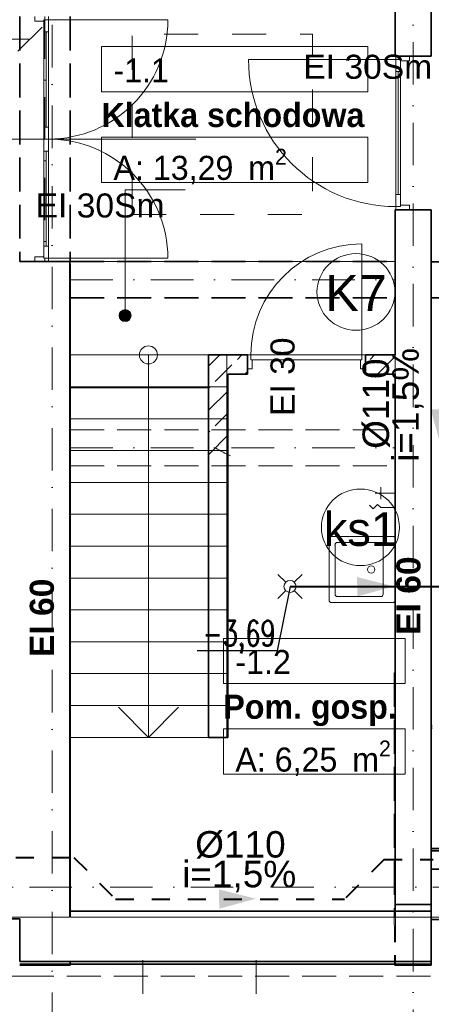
# Model space of a CAD drawing. Header units: millimetres. Extents: x -34676 to 172266, y 39940 to 476087.
# Tile 8 of 256: x -10845 to -7425, y 237786 to 245973. Entities that reach past the tile are written whole.
import ezdxf
from ezdxf import colors
from ezdxf.entities.mleader import LeaderData, LeaderLine
from ezdxf.lldxf.tags import DXFTag
from ezdxf.math import Vec2, Vec3

# ---------------------------------------------------------------- set-up
doc = ezdxf.new("R2010")
doc.units = ezdxf.units.MM
doc.header["$MEASUREMENT"] = 0
for name, pattern in [('DASHED', [2, 1, -1]), ('Krawędzie ukryte', [3.912222, 2.822222, -1.09]), ('Kropki i Kreski', [6.702778, 3.527778, -1.763889, 0, -1.411111]), ('Przerywana', [5.644444, 2.822222, -2.822222])]:
    doc.linetypes.add(name, pattern=pattern)
for name, color, linetype in [('#IS_opisy', 7, 'Continuous'), ('#podkład', 252, 'Continuous'), ('- A - ocieplenie', 7, 'Continuous'), ('- strefy pomieszczeń', 7, 'Continuous'), ('2D - Ogólne', 7, 'Continuous'), ('Drzwi Archicad', 7, 'Continuous'), ('IS_Text_Pion_Wodociag', 7, 'Continuous'), ('Konstrukcja - Belki', 7, 'Continuous'), ('Konstrukcja - Siatka mod', 7, 'Continuous'), ('Konstrukcja - Stropy', 7, 'Continuous'), ('Konstrukcja - Ściany działowe', 7, 'Continuous'), ('Konstrukcja - Ściany nośne wew..P', 7, 'Continuous'), ('Konstrukcja - Ściany zewnętrzne', 7, 'Continuous'), ('Opisy - Etykiety', 7, 'Continuous'), ('Opisy - Tekst', 7, 'Continuous'), ('WEZLY', 7, 'Continuous'), ('Wnętrze - Wyposażenie', 7, 'Continuous'), ('Wykończenie - Podłogi', 7, 'Continuous'), ('Znaczniki - Przekroje', 7, 'Continuous'), ('Znaczniki drzwi Archicada', 7, 'Continuous')]:
    doc.layers.add(name, color=color, linetype=linetype)
doc.layers.add('#ks', color=34, linetype='Continuous', lineweight=30)
doc.styles.get("Standard").update_dxf_attribs({"font": 'arial.ttf'})
doc.styles.add('STYL_AUTOMATYCZNY_1', font='arial.ttf')
doc.styles.add('STYL_AUTOMATYCZNY_6', font='txt')
doc.styles.add('STYL_AUTOMATYCZNY_7', font='txt')
doc.styles.add('STYL_AUTOMATYCZNY_9', font='txt')
tags = doc.linetypes.add('SOLID', pattern=[10, 10, 0]).pattern_tags.tags
tags[6:7] = [DXFTag(74, 4), DXFTag(75, 0), DXFTag(340, '0'), DXFTag(46, 0.0), DXFTag(50, 0.0), DXFTag(44, 0.0), DXFTag(45, 0.0)]
tags[4:5] = [DXFTag(74, 4), DXFTag(75, 0), DXFTag(340, '0'), DXFTag(46, 0.0), DXFTag(50, 0.0), DXFTag(44, 0.0), DXFTag(45, 0.0)]
pattern_1 = [(45, (-208051.03, 747718.2), (-183.84776, 183.84776), []), (45, (-208142.95, 747810.13), (-183.84776, 183.84776), [195, -65])]

# ---------------------------------------------------------------- blocks, each defined once
blk = doc.blocks.new('SDFGHB')
at = {"linetype": 'Continuous', "lineweight": 13}
blk.add_hatch(color=252, dxfattribs=at).paths.add_polyline_path([(35003.4, 463512.3), (35007.2, 463493.2), (35018, 463476.9), (35034.3, 463466.1), (35053.4, 463462.3), (35072.5, 463466.1), (35088.8, 463476.9), (35099.6, 463493.2), (35103.4, 463512.3), (35099.6, 463531.4), (35088.8, 463547.6), (35072.5, 463558.5), (35053.4, 463562.3), (35034.3, 463558.5), (35018, 463547.6), (35007.2, 463531.4)])
at = {"layer": 'Konstrukcja - Ściany działowe', "linetype": 'Continuous', "lineweight": 13}
h = blk.add_hatch(dxfattribs=at)
h.set_pattern_fill('Beton_zbrojony_0001', color=252, style=0, pattern_type=2)
h.set_pattern_definition(pattern_1)
h.paths.add_polyline_path([(35907.6, 463185.2), (35747.6, 463185.2), (35907.6, 463025.2)])
h = blk.add_hatch(dxfattribs=at)
h.set_pattern_fill('Beton_zbrojony_0001', color=252, style=0, pattern_type=2)
h.set_pattern_definition(pattern_1)
h.paths.add_polyline_path([(35907.6, 463025.2), (35747.6, 463185.2), (35747.6, 463025.2)])
h = blk.add_hatch(dxfattribs=at)
h.set_pattern_fill('Beton_zbrojony_0001', color=252, style=0, pattern_type=2)
h.set_pattern_definition(pattern_1)
h.paths.add_polyline_path([(35907.6, 463025.2), (36069.6, 463025.2), (36069.6, 463185.2), (35907.6, 463185.2)])
h = blk.add_hatch(dxfattribs=at)
h.set_pattern_fill('Beton_zbrojony_0001', color=252, style=0, pattern_type=2)
h.set_pattern_definition(pattern_1)
h.paths.add_polyline_path([(37049.6, 463185.2), (37049.6, 463025.2), (37297.6, 463025.2), (37297.6, 463185.2)])
h = blk.add_hatch(dxfattribs=at)
h.set_pattern_fill('Beton_zbrojony_0001', color=252, style=0, pattern_type=2)
h.set_pattern_definition(pattern_1)
h.paths.add_polyline_path([(35747.6, 463025.2), (35747.6, 462360.4), (35907.6, 462360.4), (35907.6, 463025.2)])
blk.add_hatch(color=252, dxfattribs=at).paths.add_polyline_path([(37597.6, 459060.5), (40397.6, 459060.5), (40397.6, 459080.5), (37597.6, 459080.5)])
at = {"layer": '- A - ocieplenie', "color": 252, "linetype": 'Continuous', "lineweight": 35, "ltscale": 100, "flags": 128}
for points in [[(34177.6, 458497.4), (32757.6, 458497.4)], [(34177.6, 458140.4), (34177.6, 458497.4)], [(50017.6, 458497.4), (37597.6, 458490.5)], [(37597.6, 458490.5), (37597.6, 458140.4)], [(37597.6, 458140.4), (34177.6, 458140.4)], [(34177.6, 458120.4), (37597.6, 458120.4)]]:
    blk.add_lwpolyline(points, dxfattribs=at)
at = {"layer": '- A - ocieplenie', "color": 252, "linetype": 'Krawędzie ukryte', "lineweight": 20, "ltscale": 100, "flags": 128}
for points in [[(34177.6, 458497.4), (34057.6, 458497.4)], [(34177.6, 458140.4), (34177.6, 458497.4)], [(37597.6, 458490.5), (37717.6, 458490.5)], [(37597.6, 458490.5), (37597.6, 458140.4)], [(37597.6, 458140.4), (34177.6, 458140.4)], [(34057.6, 458020.4), (34177.6, 458020.4)], [(34177.6, 458020.4), (37717.6, 458020.4)]]:
    blk.add_lwpolyline(points, dxfattribs=at)
at = {"layer": '- strefy pomieszczeń', "color": 252, "linetype": 'Continuous', "lineweight": 13, "ltscale": 100}
for p, q in [((34856.9, 465749.1), (37070.7, 465749.1)), ((34856.9, 465372.6), (34856.9, 465749.1)), ((37070.7, 465749.1), (37070.7, 465372.6)), ((37070.7, 465372.6), (34856.9, 465372.6)), ((34856.9, 464996.1), (37070.7, 464996.1)), ((34856.9, 464619.7), (34856.9, 464996.1)), ((37070.7, 464996.1), (37070.7, 464619.7)), ((37070.7, 464619.7), (34856.9, 464619.7)), ((35869.6, 460828.6), (37381.7, 460828.6)), ((35869.6, 460452.1), (35869.6, 460828.6)), ((37381.7, 460828.6), (37381.7, 460452.1)), ((37381.7, 460452.1), (35869.6, 460452.1)), ((35869.6, 460075.7), (37381.7, 460075.7)), ((35869.6, 459699.2), (35869.6, 460075.7)), ((37381.7, 460075.7), (37381.7, 459699.2)), ((37381.7, 459699.2), (35869.6, 459699.2))]:
    blk.add_line(p, q, dxfattribs=at)
at = {"color": 252, "linetype": 'Continuous', "lineweight": 13, "ltscale": 100}
for p, q in [((35053.4, 463562.3), (35053.4, 464557.2)), ((35053.4, 464557.2), (35553.4, 464557.2))]:
    blk.add_line(p, q, dxfattribs=at)
at = {"color": 252, "linetype": 'Continuous', "lineweight": 18, "ltscale": 100}
for p, q in [((35897.6, 463185.2), (34597.6, 463185.2)), ((34597.6, 463185.2), (34597.6, 462920.2)), ((35247.6, 463185.2), (35247.6, 462920.2)), ((35897.6, 462920.2), (35897.6, 463185.2)), ((34597.6, 462920.2), (35897.6, 462920.2)), ((35897.6, 462920.2), (34597.6, 462920.2)), ((34597.6, 462920.2), (34597.6, 462655.2)), ((35247.6, 462920.2), (35247.6, 460270.2)), ((35897.6, 462655.2), (35897.6, 462920.2)), ((34597.6, 462655.2), (35897.6, 462655.2)), ((35897.6, 462655.2), (34597.6, 462655.2)), ((34597.6, 462655.2), (34597.6, 462390.2)), ((35897.6, 462390.2), (35897.6, 462655.2)), ((34597.6, 462390.2), (35897.6, 462390.2)), ((35897.6, 462390.2), (34597.6, 462390.2)), ((34597.6, 462390.2), (34597.6, 462125.2)), ((35897.6, 462125.2), (35897.6, 462390.2)), ((34597.6, 462125.2), (35897.6, 462125.2)), ((35897.6, 462125.2), (34597.6, 462125.2)), ((34597.6, 462125.2), (34597.6, 461860.2)), ((35897.6, 461860.2), (35897.6, 462125.2)), ((34597.6, 461860.2), (35897.6, 461860.2)), ((35897.6, 461860.2), (34597.6, 461860.2)), ((34597.6, 461860.2), (34597.6, 461595.2)), ((35897.6, 461595.2), (35897.6, 461860.2)), ((34597.6, 461595.2), (35897.6, 461595.2)), ((35897.6, 461595.2), (34597.6, 461595.2)), ((34597.6, 461595.2), (34597.6, 461330.2)), ((35897.6, 461330.2), (35897.6, 461595.2)), ((34597.6, 461330.2), (35897.6, 461330.2)), ((35897.6, 461330.2), (34597.6, 461330.2)), ((34597.6, 461330.2), (34597.6, 461065.2)), ((35897.6, 461065.2), (35897.6, 461330.2)), ((34597.6, 461065.2), (35897.6, 461065.2)), ((35897.6, 461065.2), (34597.6, 461065.2)), ((34597.6, 461065.2), (34597.6, 460800.2)), ((35897.6, 460800.2), (35897.6, 461065.2)), ((34597.6, 460800.2), (35897.6, 460800.2)), ((35897.6, 460800.2), (34597.6, 460800.2)), ((34597.6, 460800.2), (34597.6, 460535.2)), ((35897.6, 460535.2), (35897.6, 460800.2)), ((34597.6, 460535.2), (35897.6, 460535.2)), ((35897.6, 460535.2), (34597.6, 460535.2)), ((34597.6, 460535.2), (34597.6, 460270.2)), ((35897.6, 460270.2), (35897.6, 460535.2)), ((34597.6, 460270.2), (35897.6, 460270.2)), ((35897.6, 460270.2), (34597.6, 460270.2)), ((34597.6, 460270.2), (34597.6, 460005.2)), ((35247.6, 460005.2), (34997.6, 460255.2)), ((35247.6, 460270.2), (35247.6, 460005.2)), ((35497.6, 460255.2), (35247.6, 460005.2)), ((35897.6, 460005.2), (35897.6, 460270.2)), ((34597.6, 460005.2), (35897.6, 460005.2))]:
    blk.add_line(p, q, dxfattribs=at)
at = {"color": 252, "linetype": 'Continuous', "lineweight": 13, "ltscale": 100}
blk.add_circle((35053.4, 463512.3), 50, dxfattribs=at)
at = {"color": 252, "linetype": 'Continuous', "lineweight": 18, "ltscale": 100}
for start, end in [(0, 180), (180, 0)]:
    blk.add_arc((35247.6, 463185.2), 75, start, end, dxfattribs=at)
at = {"layer": '2D - Ogólne', "color": 252, "linetype": 'Przerywana', "lineweight": 13, "ltscale": 100, "flags": 128}
blk.add_lwpolyline([(35111.7, 464352.9), (36611.7, 464352.9), (36611.7, 465852.9), (35111.7, 465852.9)], close=True, dxfattribs=at)
at = {"layer": '2D - Ogólne', "color": 252, "linetype": 'Continuous', "lineweight": 13, "ltscale": 100}
blk.add_arc((36678.8, 463960.5), 1780, 240.63852, 245.10157, dxfattribs=at)
at = {"layer": 'Drzwi Archicad', "color": 252, "linetype": 'Continuous', "lineweight": 13, "ltscale": 100}
for p, q in [((34302.7, 465999.2), (34302.7, 465959.2)), ((34302.7, 465959.2), (34377.7, 465959.2)), ((34377.7, 465959.2), (34377.7, 465971.2)), ((34377.7, 465971.2), (34417.7, 465971.2)), ((34377.7, 465971.2), (34377.7, 465871.2)), ((34417.7, 465971.2), (34377.7, 465971.2)), ((34417.7, 465971.2), (34417.7, 465999.2)), ((34417.7, 465971.2), (35408.9, 465971.2)), ((34417.7, 465871.2), (34417.7, 465971.2)), ((34377.7, 465871.2), (34417.7, 465871.2)), ((34397.7, 465080), (34397.7, 465871.2)), ((37302.6, 465642.5), (36078.6, 465642.5)), ((37417.6, 465670.5), (37302.6, 465670.5)), ((37302.6, 465670.5), (37302.6, 465642.5)), ((37302.6, 465642.5), (37342.6, 465642.5)), ((37302.6, 465542.5), (37302.6, 465642.5)), ((37302.6, 465642.5), (37342.6, 465642.5)), ((37342.6, 465642.5), (37342.6, 465630.5)), ((37342.6, 465642.5), (37342.6, 465542.5)), ((37342.6, 465630.5), (37417.6, 465630.5)), ((37417.6, 465630.5), (37417.6, 465670.5)), ((37342.6, 465542.5), (37302.6, 465542.5)), ((37322.6, 464518.5), (37322.6, 465542.5)), ((34417.7, 465080), (34377.7, 465080)), ((34377.7, 465080), (34377.7, 464980)), ((34417.7, 464980), (34417.7, 465080)), ((34377.7, 464880), (34377.7, 464980)), ((34377.7, 464980), (34417.7, 464980)), ((34377.7, 464980), (34417.7, 464980)), ((34417.7, 464980), (34417.7, 464880)), ((34417.7, 464880), (34377.7, 464880)), ((34397.7, 464880), (34397.7, 464088.8)), ((37302.6, 464418.5), (37302.6, 464518.5)), ((37302.6, 464518.5), (37342.6, 464518.5)), ((37342.6, 464518.5), (37342.6, 464418.5)), ((37342.6, 464418.5), (37302.6, 464418.5)), ((37302.6, 464418.5), (37302.6, 464390.5)), ((37342.6, 464418.5), (37302.6, 464418.5)), ((37302.6, 464390.5), (37417.6, 464390.5)), ((37417.6, 464430.5), (37342.6, 464430.5)), ((37342.6, 464430.5), (37342.6, 464418.5)), ((37417.6, 464390.5), (37417.6, 464430.5)), ((34377.7, 463988.8), (34377.7, 464088.8)), ((34377.7, 464088.8), (34417.7, 464088.8)), ((34417.7, 464088.8), (34417.7, 463988.8)), ((37021.6, 463185.2), (37021.6, 464109.2)), ((34377.7, 464000.8), (34302.7, 464000.8)), ((34302.7, 464000.8), (34302.7, 463960.8)), ((34377.7, 463988.8), (34377.7, 464000.8)), ((34417.7, 463988.8), (34377.7, 463988.8)), ((34417.7, 463988.8), (34377.7, 463988.8)), ((34417.7, 463988.8), (35408.9, 463988.8)), ((34417.7, 463960.8), (34417.7, 463988.8)), ((34302.7, 463960.8), (34417.7, 463960.8)), ((36097.6, 463185.2), (36069.6, 463185.2)), ((36069.6, 463185.2), (36069.6, 463070.2)), ((36097.6, 463145.2), (36097.6, 463185.2)), ((36097.6, 463185.2), (37021.6, 463185.2)), ((36097.6, 463145.2), (36097.6, 463185.2)), ((37049.6, 463185.2), (37021.6, 463185.2)), ((37021.6, 463185.2), (37021.6, 463145.2)), ((37021.6, 463185.2), (37021.6, 463145.2)), ((37049.6, 463070.2), (37049.6, 463185.2)), ((36109.6, 463145.2), (36097.6, 463145.2)), ((37021.6, 463145.2), (36097.6, 463145.2)), ((36109.6, 463070.2), (36109.6, 463145.2)), ((37021.6, 463145.2), (37009.6, 463145.2)), ((37009.6, 463145.2), (37009.6, 463070.2)), ((36069.6, 463070.2), (36109.6, 463070.2)), ((37009.6, 463070.2), (37049.6, 463070.2))]:
    blk.add_line(p, q, dxfattribs=at)
at = {"layer": 'Drzwi Archicad', "color": 252, "linetype": 'Continuous', "lineweight": 35, "ltscale": 100}
for p, q in [((37302.6, 465670.5), (37297.6, 465670.5)), ((37417.6, 465670.5), (37302.6, 465670.5)), ((37417.6, 465670.5), (37302.6, 465670.5)), ((37597.6, 465670.5), (37417.6, 465670.5)), ((37302.6, 464390.5), (37297.6, 464390.5)), ((37417.6, 464390.5), (37302.6, 464390.5)), ((37417.6, 464390.5), (37302.6, 464390.5)), ((37597.6, 464390.5), (37417.6, 464390.5)), ((34302.7, 463960.8), (34177.7, 463960.8)), ((34417.7, 463960.8), (34302.7, 463960.8)), ((34417.7, 463960.8), (34302.7, 463960.8)), ((34597.7, 463960.8), (34417.7, 463960.8)), ((36069.6, 463185.2), (36069.6, 463070.2)), ((36069.6, 463185.2), (36069.6, 463070.2)), ((37049.6, 463185.2), (37049.6, 463070.2)), ((37049.6, 463185.2), (37049.6, 463070.2)), ((36069.6, 463070.2), (36069.6, 463025.2)), ((37049.6, 463070.2), (37049.6, 463025.2))]:
    blk.add_line(p, q, dxfattribs=at)
at = {"layer": 'Drzwi Archicad', "color": 252, "linetype": 'Continuous', "lineweight": 13, "ltscale": 100, "flags": 128}
for points in [[(34397.7, 465080), (34397.7, 465871.2), (34377.7, 465871.2), (34377.7, 465080)], [(34417.7, 465080), (34417.7, 465871.2), (34397.7, 465871.2), (34397.7, 465080)], [(37302.6, 464518.5), (37302.6, 465542.5), (37322.6, 465542.5), (37322.6, 464518.5)], [(37322.6, 464518.5), (37322.6, 465542.5), (37342.6, 465542.5), (37342.6, 464518.5)], [(34397.7, 464880), (34397.7, 464088.8), (34377.7, 464088.8), (34377.7, 464880)], [(34417.7, 464880), (34417.7, 464088.8), (34397.7, 464088.8), (34397.7, 464880)]]:
    blk.add_lwpolyline(points, close=True, dxfattribs=at)
at = {"layer": 'Drzwi Archicad', "color": 252, "linetype": 'Continuous', "lineweight": 13, "ltscale": 100}
for centre, radius, start, end in [((34417.7, 465971.2), 991.2, 270, 0), ((37302.6, 465642.5), 1224, 180, 270), ((34417.7, 463988.8), 991.2, 0, 90), ((37021.6, 463185.2), 924, 90, 180)]:
    blk.add_arc(centre, radius, start, end, dxfattribs=at)
at = {"layer": 'Konstrukcja - Belki', "color": 252, "linetype": 'Krawędzie ukryte', "lineweight": 35, "ltscale": 100}
for p, q in [((34177.5, 465999.2), (34177.7, 463960.7)), ((34597.5, 465999.2), (34597.7, 463960.8)), ((34177.7, 463960.7), (34597.7, 463960.8)), ((34597.4, 463960.8), (37297.4, 463960.8)), ((34597.4, 463660.8), (34597.4, 463960.8)), ((34597.4, 463960.8), (37297.4, 463960.8)), ((34597.4, 463660.8), (34597.4, 463960.8)), ((37297.4, 463660.8), (37297.4, 463960.8)), ((37297.4, 463660.8), (37297.4, 463960.8)), ((34597.4, 463660.8), (37297.4, 463660.8)), ((34597.4, 463660.8), (37297.4, 463660.8))]:
    blk.add_line(p, q, dxfattribs=at)
at = {"layer": 'Konstrukcja - Belki', "color": 252, "linetype": 'Kropki i Kreski', "lineweight": 13, "ltscale": 100}
for p, q in [((34387.5, 465999.2), (34387.7, 463960.7)), ((34597.4, 463810.8), (37297.4, 463810.8)), ((34597.4, 463810.8), (37297.4, 463810.8)), ((34597.4, 462413.6), (37297.4, 462413.6))]:
    blk.add_line(p, q, dxfattribs=at)
at = {"layer": 'Konstrukcja - Belki', "color": 252, "linetype": 'Krawędzie ukryte', "lineweight": 13, "ltscale": 100}
for p, q in [((34597.4, 462563.6), (37297.4, 462563.6)), ((34597.4, 462263.6), (34597.4, 462563.6)), ((37297.4, 462263.6), (37297.4, 462563.6)), ((34597.4, 462263.6), (37297.4, 462263.6))]:
    blk.add_line(p, q, dxfattribs=at)
at = {"layer": 'Konstrukcja - Siatka mod', "color": 252, "linetype": 'Kropki i Kreski', "lineweight": 13, "ltscale": 100}
for p, q in [((34447.6, 457531.6), (34447.6, 474496.4)), ((37447.6, 474501.1), (37447.6, 457531.6)), ((20180, 458760.5), (49624.6, 458760.5))]:
    blk.add_line(p, q, dxfattribs=at)
at = {"layer": 'Konstrukcja - Stropy', "color": 252, "linetype": 'Continuous', "lineweight": 13, "ltscale": 100, "flags": 128}
for points in [[(22777.6, 458509.7), (34592.6, 458509.7), (34592.6, 463961.5), (37297.6, 463961.5), (37297.6, 458509.7), (49718.3, 458509.7), (49718.3, 471788.6), (40377.6, 471788.6), (40377.6, 466428.5), (30297.6, 466428.5), (30297.6, 467849.4), (22777.6, 467849.4)], [(34597.8, 462910.3), (34599, 458509), (37299, 458509.7), (37297.8, 463185.2), (35747.6, 463185.2), (35747.6, 462910.3)]]:
    blk.add_lwpolyline(points, close=True, dxfattribs=at)
at = {"layer": 'Konstrukcja - Ściany działowe', "color": 252, "linetype": 'Continuous', "lineweight": 35, "ltscale": 100}
for p, q in [((36069.6, 463185.2), (36069.6, 463070.2)), ((37049.6, 463185.2), (37049.6, 463070.2)), ((36069.6, 463070.2), (36069.6, 463025.2)), ((37049.6, 463070.2), (37049.6, 463025.2))]:
    blk.add_line(p, q, dxfattribs=at)
at = {"layer": 'Konstrukcja - Ściany działowe', "color": 252, "linetype": 'Continuous', "lineweight": 35, "ltscale": 100, "flags": 128}
for points in [[(35747.6, 463185.2), (35907.6, 463185.2)], [(35747.6, 463185.2), (35747.6, 462360.4)], [(36069.6, 463185.2), (35907.6, 463185.2)], [(37297.6, 463185.2), (37049.6, 463185.2)], [(35907.6, 462360.4), (35907.6, 463025.2)], [(35907.6, 463025.2), (36069.6, 463025.2)], [(37049.6, 463025.2), (37297.6, 463025.2)], [(35747.6, 462360.4), (35747.6, 460005.2)], [(35907.6, 460005.2), (35907.6, 462360.4)], [(37606, 460100.5), (37597.6, 460100.5)], [(37597.6, 460100.5), (37597.6, 460080.5)], [(37597.6, 460080.5), (37606, 460080.5)], [(35747.6, 460005.2), (35907.6, 460005.2)], [(38517.6, 459080.5), (37597.6, 459080.5)], [(37597.6, 459080.5), (37597.6, 459060.5)], [(37597.6, 459060.5), (40397.6, 459060.5)]]:
    blk.add_lwpolyline(points, dxfattribs=at)
at = {"layer": 'Konstrukcja - Ściany działowe', "color": 252, "linetype": 'Krawędzie ukryte', "lineweight": 20, "ltscale": 100, "flags": 128}
for points in [[(37289.7, 460541.6), (37288, 460347.1), (37291, 458110.4)], [(37299.7, 460541.5), (37289.7, 460541.6)], [(37299.7, 460541.5), (37298, 460347), (37301, 458110.4)], [(37301, 458110.4), (37291, 458110.4)]]:
    blk.add_lwpolyline(points, dxfattribs=at)
at = {"layer": 'Konstrukcja - Ściany nośne wew..P', "color": 252, "linetype": 'Continuous', "lineweight": 35, "ltscale": 100}
for p, q in [((37302.6, 465670.5), (37297.6, 465670.5)), ((37417.6, 465670.5), (37302.6, 465670.5)), ((37597.6, 465670.5), (37417.6, 465670.5)), ((37302.6, 464390.5), (37297.6, 464390.5)), ((37417.6, 464390.5), (37302.6, 464390.5)), ((37597.6, 464390.5), (37417.6, 464390.5)), ((34302.7, 463960.8), (34177.7, 463960.8)), ((34417.7, 463960.8), (34302.7, 463960.8)), ((34597.7, 463960.8), (34417.7, 463960.8)), ((37597.6, 458560.4), (37297.6, 458560.4)), ((37597.6, 458560.4), (37297.6, 458560.4)), ((37297.6, 458140.4), (37597.6, 458140.4)), ((37297.6, 458140.4), (37597.6, 458140.4))]:
    blk.add_line(p, q, dxfattribs=at)
at = {"layer": 'Konstrukcja - Ściany nośne wew..P', "color": 252, "linetype": 'Continuous', "lineweight": 35, "ltscale": 100, "flags": 128}
for points in [[(37297.6, 466140.5), (37297.6, 465670.5)], [(37597.6, 465670.5), (37597.6, 466140.5)], [(37297.6, 464390.5), (37297.6, 463185.2)], [(37597.6, 458614.9), (37597.6, 464390.5)], [(34597.6, 463960.8), (34177.6, 463960.8)], [(38747.6, 463960.5), (37597.6, 463960.5)], [(37597.6, 463960.5), (37597.6, 463660.5)], [(34597.6, 458560.4), (34597.6, 463660.8)], [(37597.6, 463660.5), (37747.6, 463660.5)], [(37297.6, 463025.2), (37297.6, 458614.9)], [(37297.6, 458614.9), (37597.6, 458614.9)], [(37297.6, 458614.9), (37297.6, 458560.4)], [(37597.6, 458614.9), (37297.6, 458614.9)], [(37597.6, 458560.4), (37597.6, 458614.9)], [(34177.6, 458110.4), (34597.6, 458110.4)], [(34597.6, 458110.4), (34597.6, 458140.4)], [(37297.6, 458140.4), (37297.6, 458110.4)], [(37297.6, 458110.4), (37597.6, 458110.4)], [(37597.6, 458110.4), (37597.6, 458140.4)]]:
    blk.add_lwpolyline(points, dxfattribs=at)
at = {"layer": 'Konstrukcja - Ściany zewnętrzne', "color": 252, "linetype": 'Continuous', "lineweight": 35, "ltscale": 100, "flags": 128}
for points in [[(40397.6, 458910.5), (37597.6, 458910.5)], [(37597.6, 458910.5), (37597.6, 458490.5)], [(37297.6, 458560.4), (34597.6, 458560.4)], [(37597.6, 458490.5), (47693.9, 458490.5)], [(34597.6, 458140.4), (37297.6, 458140.4)]]:
    blk.add_lwpolyline(points, dxfattribs=at)
at = {"layer": 'Opisy - Etykiety', "color": 252, "linetype": 'Continuous', "lineweight": 20, "ltscale": 100}
for p, q in [((34162.9, 465710.6), (34362.9, 465910.6)), ((34262.9, 465810.6), (33898.7, 465810.6))]:
    blk.add_line(p, q, dxfattribs=at)
at = {"layer": 'Wnętrze - Wyposażenie', "color": 252, "linetype": 'Continuous', "lineweight": 13, "ltscale": 100}
for p, q in [((36797.6, 461606), (36797.6, 461196)), ((37177.6, 461626), (36817.6, 461626)), ((37197.6, 461196), (37197.6, 461606)), ((36388.2, 461295.7), (36323.6, 461360.3)), ((36458.9, 461295.7), (36523.6, 461360.3)), ((36388.2, 461225), (36323.6, 461160.3)), ((36458.9, 461225), (36523.6, 461160.3)), ((36817.6, 461176), (37177.6, 461176))]:
    blk.add_line(p, q, dxfattribs=at)
at = {"layer": 'Wnętrze - Wyposażenie', "color": 252, "linetype": 'Continuous', "lineweight": 13, "ltscale": 100, "flags": 128}
for points in [[(37297.6, 462034.4), (37131.8, 462034.4), (37177.6, 462034.4), (37177.6, 461984.9), (37177.6, 462034.4), (37177.6, 462086.2)], [(37297.6, 461916.1), (37247.6, 461916.1), (37177.6, 461916.1), (37151.7, 461941.9), (37114, 461904.3), (37083.1, 461935.2)]]:
    blk.add_lwpolyline(points, dxfattribs=at)
for points in [[(36747.6, 461656), (36747.6, 461146, 0.414214), (36767.6, 461126), (37277.6, 461126, 0.414214), (37297.6, 461146), (37297.6, 461656, 0.414214), (37277.6, 461676), (36767.6, 461676, 0.414214)], [(36373.6, 461260.3, -1), (36473.6, 461260.3, -1)]]:
    blk.add_lwpolyline(points, format="xyb", close=True, dxfattribs=at)
at = {"layer": 'Wnętrze - Wyposażenie', "color": 252, "linetype": 'Continuous', "lineweight": 13, "ltscale": 100}
blk.add_circle((37097.6, 461401), 30, dxfattribs=at)
for centre, start, end in [((36817.6, 461606), 90, 180), ((37177.6, 461606), 0, 90), ((36817.6, 461196), 180, 270), ((37177.6, 461196), 270, 0)]:
    blk.add_arc(centre, 20, start, end, dxfattribs=at)
blk.add_point((36797.6, 461606), dxfattribs=at)
at = {"layer": 'Wykończenie - Podłogi', "color": 252, "linetype": 'Continuous', "lineweight": 13, "ltscale": 100, "flags": 128}
blk.add_lwpolyline([(34597.6, 463960.8), (34597.4, 462910.5), (35747.6, 462910.3), (35747.5, 463185), (37297.5, 463185.2), (37297.6, 463960.5)], close=True, dxfattribs=at)
at = {"layer": 'Znaczniki - Przekroje', "color": 252, "linetype": 'Przerywana', "lineweight": 13, "ltscale": 100}
for p, q in [((35202, 458153.8), (35202, 456803.8)), ((36143.1, 458153.8), (36143.1, 456803.8))]:
    blk.add_line(p, q, dxfattribs=at)
at = {"layer": 'Znaczniki drzwi Archicada', "color": 252, "linetype": 'Continuous', "lineweight": 13, "ltscale": 100}
blk.add_line((35640.6, 464980), (33877.7, 464980), dxfattribs=at)
at = {"layer": '- strefy pomieszczeń', "color": 252, "linetype": 'Continuous', "lineweight": 13, "char_height": 200, "attachment_point": 1}
for s, insert, style in [('\\A1;{\\pql;\\pt0,500;\\fGeneva CE|b0|i0|c0|p0;\\W1.000000;-1.1\\fGeneva CE|b0|i0|c0|p0;\\W1.000000;\\A1{\\H.66x;\\S^  ;}\\fGeneva CE|b0|i0|c0|p0;\\W1.000000;\\fGeneva CE|b0|i0|c0|p0;\\W1.000000;\\A1{\\H.66x;\\S^  ;}}', (34956.9, 465652.1), 'STYL_AUTOMATYCZNY_6'), ('\\A1;{\\pql;\\pt0,500;\\fGeneva CE|b1|i0|c0|p0;\\W1.000000;Klatka schodowa\\fGeneva CE|b1|i0|c0|p0;\\W1.000000;\\A1{\\H.66x;\\S^  ;}\\fGeneva CE|b1|i0|c0|p0;\\W1.000000;\\fGeneva CE|b1|i0|c0|p0;\\W1.000000;\\A1{\\H.66x;\\S^  ;}}', (34856.9, 465280.2), 'STYL_AUTOMATYCZNY_9'), ('\\A1;{\\pql;\\pt0,500;\\fGeneva CE|b0|i0|c0|p0;\\W1.000000;A: 13,29\\fGeneva CE|b0|i0|c0|p0;\\W1.000000;\\A1{\\H.66x;\\S^  ;}\\fGeneva CE|b0|i0|c0|p0;\\W1.000000; m\\fGeneva CE|b0|i0|c0|p0;\\W1.000000;\\A1{\\H.66x;\\S2^  ;}}', (34956.9, 464899.2), 'STYL_AUTOMATYCZNY_6'), ('\\A1;{\\pql;\\pt0,500;\\fGeneva CE|b1|i0|c0|p0;\\W1.000000;wej. do studia\\fGeneva CE|b1|i0|c0|p0;\\W1.000000;\\A1{\\H.66x;\\S^  ;}\\fGeneva CE|b1|i0|c0|p0;\\W1.000000;\\fGeneva CE|b1|i0|c0|p0;\\W1.000000;\\A1{\\H.66x;\\S^  ;}}', (32233.3, 461497), 'STYL_AUTOMATYCZNY_9'), ('\\A1;{\\pql;\\pt0,500;\\fGeneva CE|b0|i0|c0|p0;\\W1.000000;-1.2\\fGeneva CE|b0|i0|c0|p0;\\W1.000000;\\A1{\\H.66x;\\S^  ;}\\fGeneva CE|b0|i0|c0|p0;\\W1.000000;\\fGeneva CE|b0|i0|c0|p0;\\W1.000000;\\A1{\\H.66x;\\S^  ;}}', (35969.6, 460731.7), 'STYL_AUTOMATYCZNY_6'), ('\\A1;{\\pql;\\pt0,500;\\fGeneva CE|b1|i0|c0|p0;\\W1.000000;Pom. gosp.\\fGeneva CE|b1|i0|c0|p0;\\W1.000000;\\A1{\\H.66x;\\S^  ;}\\fGeneva CE|b1|i0|c0|p0;\\W1.000000;\\fGeneva CE|b1|i0|c0|p0;\\W1.000000;\\A1{\\H.66x;\\S^  ;}}', (35869.6, 460359.8), 'STYL_AUTOMATYCZNY_9'), ('\\A1;{\\pql;\\pt0,500;\\fGeneva CE|b0|i0|c0|p0;\\W1.000000;A: 6,25\\fGeneva CE|b0|i0|c0|p0;\\W1.000000;\\A1{\\H.66x;\\S^  ;}\\fGeneva CE|b0|i0|c0|p0;\\W1.000000; m\\fGeneva CE|b0|i0|c0|p0;\\W1.000000;\\A1{\\H.66x;\\S2^  ;}}', (35969.6, 459978.8), 'STYL_AUTOMATYCZNY_6')]:
    blk.add_mtext(s, dxfattribs=dict(at, insert=insert, style=style))
at = {"layer": 'Opisy - Tekst', "color": 252, "linetype": 'Continuous', "lineweight": 13, "char_height": 200, "attachment_point": 1, "rotation": 90, "style": 'STYL_AUTOMATYCZNY_7'}
for insert in [(37307.7, 460857.5), (34261.3, 460673.1)]:
    blk.add_mtext('\\A1;{\\pql;\\fHelvetica|b1|i0|c238|p0;\\W1.000000;EI 60}', dxfattribs=dict(at, insert=insert))
at = {"layer": 'Znaczniki drzwi Archicada', "color": 252, "linetype": 'Continuous', "lineweight": 13, "char_height": 200, "attachment_point": 7, "style": 'STYL_AUTOMATYCZNY_1'}
for insert in [(36533.9, 465478.4), (34309.5, 464325.1)]:
    blk.add_mtext('\\A1;{\\pql;\\pt0;\\fArial|b0|i0|c238|p0;\\W1.000000;EI 30Sm\\fArial|b0|i0|c238|p0;\\W1.000000;\\fArial|b0|i0|c238|p0;\\H0.666667x;\\W1.000000;\\fArial|b0|i0|c238|p0;\\H1.500000x;\\W1.000000;}', dxfattribs=dict(at, insert=insert))
at = {"layer": 'Znaczniki drzwi Archicada', "color": 252, "linetype": 'Continuous', "lineweight": 35, "insert": (36464.2, 462677.9), "char_height": 200, "attachment_point": 7, "rotation": 90, "style": 'STYL_AUTOMATYCZNY_1'}
blk.add_mtext('\\A1;{\\pql;\\pt0;\\fArial|b0|i0|c238|p0;\\W1.000000;EI 30\\fArial|b0|i0|c238|p0;\\W1.000000;\\fArial|b0|i0|c238|p0;\\H0.666667x;\\W1.000000;\\fArial|b0|i0|c238|p0;\\H1.500000x;\\W1.000000;}', dxfattribs=at)

msp = doc.modelspace()

# ---------------------------------------------------------------- linework, layer by layer
at = {"layer": '#ks', "color": 34, "lineweight": 40}
msp.add_line((-8598.5, 241260.7), (-5002.9, 241260.7), dxfattribs=at)
at = {"layer": '#ks', "color": 34, "linetype": 'DASHED', "lineweight": 40, "ltscale": 150}
for p, q in [((-10878.1, 239006.1), (-10393.6, 239006.1)), ((-10393.6, 239006.1), (-10047.5, 238660)), ((-7816.6, 238989.6), (-8146.1, 238660)), ((-7816.6, 238989.6), (-7410, 238989.6)), ((-10047.5, 238660), (-8146.1, 238660))]:
    msp.add_line(p, q, dxfattribs=at)
at = {"layer": 'IS_Text_Pion_Wodociag', "color": 7, "linetype": 'SOLID', "lineweight": 18, "ltscale": 10}
for centre in [(-8050.3, 243709.2), (-8013.3, 241752)]:
    msp.add_ellipse(centre, major_axis=(324, 0), ratio=0.983333, dxfattribs=at)
at = {"layer": 'WEZLY', "color": 34, "lineweight": 40}
for points in [[(-7429.4, 242733.9), (-7268.2, 242735.5), (-7345.9, 242430.3)], [(-8039.5, 241177.8), (-8041.1, 241338.9), (-7735.9, 241261.3)], [(-9186.7, 238580.3), (-9188.2, 238741.4), (-8883.1, 238663.8)]]:
    msp.add_solid(points, dxfattribs=at)

# ---------------------------------------------------------------- block references
at = {"layer": '#podkład'}
msp.add_blockref('SDFGHB', (-45022.1, -219999.6), dxfattribs=at)

# ---------------------------------------------------------------- texts
at = {"layer": 'IS_Text_Pion_Wodociag', "color": 7, "linetype": 'SOLID', "lineweight": 18, "ltscale": 10, "attachment_point": 8}
for s, insert, char_height in [('K7', (-8050.3, 243550.7), 300), ('ks1', (-8013.3, 241593.5), 280), ('%%C110', (-9010.5, 238997.8), 220), ('i=1,5%', (-9020.9, 238718), 220)]:
    msp.add_mtext(s, dxfattribs=dict(at, insert=insert, char_height=char_height))
at = {"layer": 'IS_Text_Pion_Wodociag', "color": 7, "linetype": 'SOLID', "lineweight": 18, "ltscale": 10, "char_height": 220, "attachment_point": 8, "rotation": 90}
for s, insert in [('i=1,5%', (-7488, 242770.4)), ('%%C110', (-7767.8, 242780.8))]:
    msp.add_mtext(s, dxfattribs=dict(at, insert=insert))

# ---------------------------------------------------------------- leaders
at = {"layer": '#IS_opisy', "color": 7, "lineweight": 13}
ml = msp.add_multileader_mtext('Standard', dxfattribs=at)
ml.set_content('\\Fromans|c238;\\W0.7;\\A1;-3,69', color=7)
ml.set_leader_properties()
ml.build(insert=Vec2(0, 0))
ml.multileader.update_dxf_attribs({"text_left_attachment_type": 5, "text_right_attachment_type": 5, "dogleg_length": 0.36, "arrow_head_size": 0.18})
ctx = ml.context
ctx.base_point, ctx.char_height, ctx.arrow_head_size, ctx.landing_gap_size, ctx.plane_origin = Vec3(-9322.6, 240850.2), 210, 0.18, 0.09, Vec3(-721562.9, 658347)
ctx.left_attachment, ctx.right_attachment = 5, 5
notes = []
notes.append((ctx, [(0, (1, 1, 0), (-8706.1, 240724.2), (-1, 0), 0.36, [(0, [(-8598.5, 241260.7)], 0, [])])]))
ctx.mtext.insert = Vec3(-9322.6, 240976.2)
ml = msp.add_multileader_mtext('Standard', dxfattribs=at)
ml.set_content('\\Fromans|c238;\\H0.95x;\\W0.7;\\A1;\\S-0,65/-0,95;', color=7)
ml.set_leader_properties()
ml.build(insert=Vec2(0, 0))
ml.multileader.update_dxf_attribs({"text_left_attachment_type": 5, "text_right_attachment_type": 5, "dogleg_length": 0.36, "arrow_head_size": 0.18})
ctx = ml.context
ctx.base_point, ctx.char_height, ctx.arrow_head_size, ctx.landing_gap_size, ctx.plane_origin = Vec3(-11969.6, 239676.4), 210, 0.18, 0.09, Vec3(-725772.3, 656877.5)
ctx.left_attachment, ctx.right_attachment = 5, 5
notes.append((ctx, [(0, (1, 1, 0), (-11357.2, 239384.7), (-1, 0), 0.36, [(0, [(-10933.1, 239006.1)], 0, [])])]))
ctx.mtext.insert = Vec3(-11969.5, 239968.2)
ml = msp.add_multileader_mtext('Standard', dxfattribs=at)
ml.set_content('\\Fromans|c238;\\W0.6;\\A1;-3,79 (20,19mnpm) ', color=7)
ml.set_leader_properties()
ml.build(insert=Vec2(0, 0))
ml.multileader.update_dxf_attribs({"text_left_attachment_type": 5, "text_right_attachment_type": 5, "dogleg_length": 0.36, "arrow_head_size": 0.18})
ctx = ml.context
ctx.base_point, ctx.char_height, ctx.arrow_head_size, ctx.landing_gap_size, ctx.plane_origin = Vec3(-7199.9, 237126.6), 210, 0.18, 0.09, Vec3(-721297.1, 654352.9)
ctx.left_attachment, ctx.right_attachment = 5, 5
notes.append((ctx, [(0, (1, 1, 0), (-5249.4, 236966.6), (-1, 0), 0.36, [(0, [(-4705, 238372.3)], 0, [])])]))
ctx.mtext.insert = Vec3(-7199.9, 237286.6)
for ctx, leaders in notes:
    for number, flags, end, landing, length, lines in leaders:
        leader = LeaderData()
        leader.index, (leader.has_last_leader_line, leader.has_dogleg_vector, leader.attachment_direction) = number, flags
        leader.last_leader_point, leader.dogleg_vector, leader.dogleg_length = Vec3(end), Vec3(landing), length
        for number, points, colour, breaks in lines:
            line = LeaderLine()
            line.index, line.vertices, line.color, line.breaks = number, Vec3.list(points), colors.encode_raw_color(colour), breaks
            leader.lines.append(line)
        ctx.leaders.append(leader)

doc.saveas('drawing.dxf')
